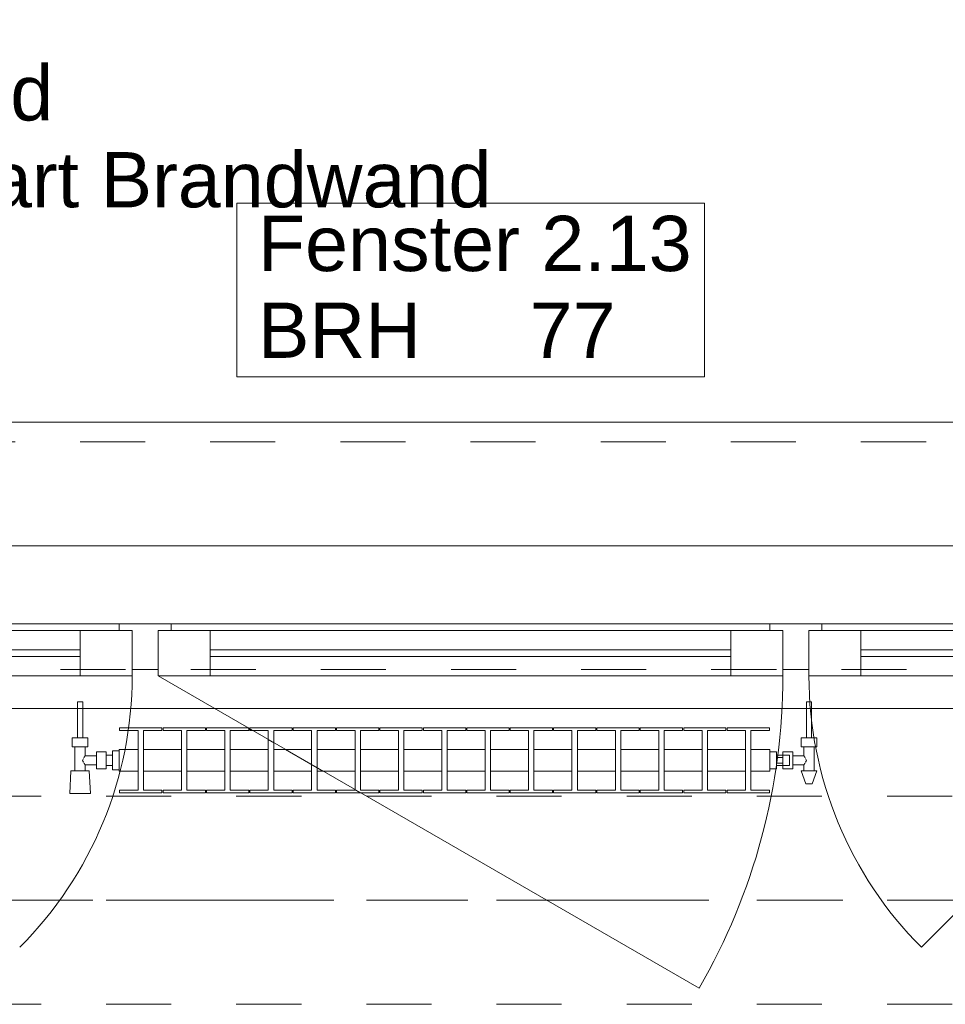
# Model space of a CAD drawing. Header units: metres. Extents: x -4 to 100, y -11 to 17.
# Tile 209 of 256: x 16.05 to 17.47, y 12.99 to 14.5. Entities that reach past the tile are written whole.
import ezdxf

# ---------------------------------------------------------------- set-up
doc = ezdxf.new("R2010")
doc.units = ezdxf.units.M
doc.header["$MEASUREMENT"] = 0
for name, pattern in [('Achse', [0.2, 0.1, -0.05, 0, -0.05]), ('Strichlinie doppelt', [0.546806, 0.264583, -0.105833, 0.070556, -0.105833]), ('Strichlinie eng', [0.115, 0.075, -0.04]), ('Untersicht', [0.1, 0.075, -0.025]), ('Wipeout_Contour', [1, 0, -1])]:
    doc.linetypes.add(name, pattern=pattern)
for name, color, linetype in [('152 - Bemaßung_ Beschriftung.Ausbau', 7, 'Continuous'), ('451 - Universal.Achsen Raster', 7, 'Continuous'), ('603 - Struktur.Bodenplatte_ Decke Roh', 7, 'Continuous'), ('604 - Struktur.Wand Aussen', 7, 'Continuous'), ('608 - Struktur.Träger', 7, 'Continuous'), ('650 - Abdeckung.Fußboden Aufbau', 7, 'Continuous'), ('801 - HKLSE.Heizung_ Klima_ Lüftung', 7, 'Continuous'), ('Neubau_653 - Abdeckung.TB Verkofferung', 7, 'Continuous')]:
    doc.layers.add(name, color=color, linetype=linetype)
doc.styles.add('ERSTELLTER_STIL_2', font='txt')
doc.dimstyles.new('ERSTELLTER_STIL__5', dxfattribs={"dimtxt": 0.1, "dimasz": 0.0532, "dimexe": 0.18, "dimexo": 0.0625, "dimgap": 0, "dimtad": 1, "dimtih": 1, "dimtoh": 1, "dimzin": 0, "dimdsep": 46, "dimtxsty": 'ERSTELLTER_STIL_2', "dimblk": 'ARROWHEAD_2', "dimblk1": 'ARROWHEAD_2', "dimblk2": 'ARROWHEAD_2', "dimcen": 0.09, "dimse1": 1, "dimse2": 1, "dimclrd": 7, "dimclre": 7, "dimclrt": 7, "dimazin": 0, "dimtfac": 1, "dimtdec": 4, "dimtmove": 0, "dimatfit": 3, "dimfxl": 1, "dimtolj": 1, "dimtzin": 0, "dimarcsym": 0})
doc.dimstyles.new('ERSTELLTER_STIL__8', dxfattribs={"dimtxt": 0.18, "dimasz": 0.03648, "dimexe": 0.18, "dimexo": 0.0625, "dimgap": 0, "dimtad": 0, "dimtih": 1, "dimtoh": 1, "dimdec": 4, "dimzin": 0, "dimdsep": 46, "dimcen": 0.09, "dimadec": 0, "dimazin": 0, "dimtfac": 1, "dimtdec": 4, "dimtmove": 0, "dimatfit": 3, "dimldrblk": 'ARROWHEAD_11', "dimfxl": 1, "dimtolj": 1, "dimtzin": 0, "dimarcsym": 0})

# ---------------------------------------------------------------- blocks, each defined once
blk = doc.blocks.new('ARROWHEAD_11')
at = {"color": 0, "linetype": 'Continuous', "lineweight": 0}
blk.add_line((0, 0), (-1, 0), dxfattribs=at)
at = {"color": 0, "linetype": 'Continuous', "lineweight": 0, "const_width": 0.25, "flags": 128}
blk.add_lwpolyline([(-0.125, 0, 1), (0.125, 0, 1)], format="xyb", close=True, dxfattribs=at)
blk = doc.blocks.new('*D291')
at = {"layer": '152 - Bemaßung_ Beschriftung.Ausbau', "color": 7, "linetype": 'Continuous', "lineweight": 5}
for p, q in [((15.54, 14.8025), (15.54, 14.9075)), ((15.5602, 14.89), (15.5198, 14.82)), ((17.9602, 14.89), (17.9198, 14.82)), ((14.273, 14.855), (15.54, 14.855)), ((15.54, 14.855), (17.94, 14.855))]:
    blk.add_line(p, q, dxfattribs=at)
at = {"layer": '152 - Bemaßung_ Beschriftung.Ausbau', "color": 7, "lineweight": 5, "char_height": 0.1, "attachment_point": 7, "style": 'ERSTELLTER_STIL_2'}
for s, insert in [('\\A1;{\\pql;\\fArial|b0|i0|c0|p38;2,40}', (16.607, 14.875)), ('\\A1;{\\pql;\\fArial|b0|i0|c0|p38;2,01}', (16.607, 14.735))]:
    blk.add_mtext(s, dxfattribs=dict(at, insert=insert))
blk = doc.blocks.new('ARROWHEAD_2')
at = {"color": 0, "linetype": 'Continuous', "lineweight": 0}
for p, q in [((-0.378, -0.655), (0.378, 0.655)), ((0, 0), (-1, 0))]:
    blk.add_line(p, q, dxfattribs=at)
blk = doc.blocks.new('*D292')
at = {"layer": '152 - Bemaßung_ Beschriftung.Ausbau', "color": 7, "linetype": 'Continuous', "lineweight": 5}
for p, q in [((17.94, 14.8025), (17.94, 14.9075)), ((17.9602, 14.89), (17.9198, 14.82)), ((19.1602, 14.89), (19.1198, 14.82)), ((15.54, 14.855), (17.94, 14.855)), ((17.94, 14.855), (19.14, 14.855))]:
    blk.add_line(p, q, dxfattribs=at)
at = {"layer": '152 - Bemaßung_ Beschriftung.Ausbau', "color": 7, "lineweight": 5, "insert": (18.407, 14.875), "char_height": 0.1, "attachment_point": 7, "style": 'ERSTELLTER_STIL_2'}
blk.add_mtext('\\A1;{\\pql;\\fArial|b0|i0|c0|p38;1,20}', dxfattribs=at)
blk = doc.blocks.new('*D326')
at = {"layer": '152 - Bemaßung_ Beschriftung.Ausbau', "color": 7, "linetype": 'Continuous', "lineweight": 5}
for p, q in [((15, 15.3025), (15, 15.4075)), ((15.0202, 15.39), (14.9798, 15.32)), ((18.4902, 15.39), (18.4498, 15.32)), ((14.84, 15.355), (15, 15.355)), ((15, 15.355), (18.47, 15.355))]:
    blk.add_line(p, q, dxfattribs=at)
at = {"layer": '152 - Bemaßung_ Beschriftung.Ausbau', "color": 7, "lineweight": 5, "char_height": 0.1, "attachment_point": 7, "style": 'ERSTELLTER_STIL_2'}
for s, insert in [('\\A1;{\\pql;\\fArial|b0|i0|c0|p38;3,47}', (16.5261, 15.375)), ('\\A1;{\\pql;\\fArial|b0|i0|c0|p38;13}', (18.298, 15.375))]:
    blk.add_mtext(s, dxfattribs=dict(at, insert=insert))
blk = doc.blocks.new('*D327')
at = {"layer": '152 - Bemaßung_ Beschriftung.Ausbau', "color": 7, "linetype": 'Continuous', "lineweight": 5}
for p, q in [((18.47, 15.3025), (18.47, 15.4075)), ((18.4902, 15.39), (18.4498, 15.32)), ((18.6202, 15.39), (18.5798, 15.32)), ((15, 15.355), (18.47, 15.355)), ((18.47, 15.355), (18.6, 15.355))]:
    blk.add_line(p, q, dxfattribs=at)
blk = doc.blocks.new('*D363')
at = {"layer": '152 - Bemaßung_ Beschriftung.Ausbau', "color": 7, "linetype": 'Continuous', "lineweight": 5}
for p, q in [((15.08, 15.8025), (15.08, 15.9075)), ((15.1002, 15.89), (15.0598, 15.82)), ((18.4002, 15.89), (18.3598, 15.82)), ((14.78, 15.855), (15.08, 15.855)), ((15.08, 15.855), (18.38, 15.855))]:
    blk.add_line(p, q, dxfattribs=at)
at = {"layer": '152 - Bemaßung_ Beschriftung.Ausbau', "color": 7, "lineweight": 5, "insert": (16.597, 15.875), "char_height": 0.1, "attachment_point": 7, "style": 'ERSTELLTER_STIL_2'}
blk.add_mtext('\\A1;{\\pql;\\fArial|b0|i0|c0|p38;3,30}', dxfattribs=at)
blk = doc.blocks.new('*D364')
at = {"layer": '152 - Bemaßung_ Beschriftung.Ausbau', "color": 7, "linetype": 'Continuous', "lineweight": 5}
for p, q in [((18.38, 15.8025), (18.38, 15.9075)), ((18.4002, 15.89), (18.3598, 15.82)), ((18.7002, 15.89), (18.6598, 15.82)), ((15.08, 15.855), (18.38, 15.855)), ((18.38, 15.855), (18.68, 15.855))]:
    blk.add_line(p, q, dxfattribs=at)
at = {"layer": '152 - Bemaßung_ Beschriftung.Ausbau', "color": 7, "lineweight": 5, "insert": (18.4541, 15.875), "char_height": 0.1, "attachment_point": 7, "style": 'ERSTELLTER_STIL_2'}
blk.add_mtext('\\A1;{\\pql;\\fArial|b0|i0|c0|p38;30}', dxfattribs=at)

msp = doc.modelspace()

# ---------------------------------------------------------------- linework, layer by layer
at = {"layer": '451 - Universal.Achsen Raster', "color": 160, "linetype": 'Strichlinie doppelt', "lineweight": 9, "true_color": 0x3232ff}
msp.add_line((64.935, 13.15), (-3.175, 13.15), dxfattribs=at)
at = {"layer": '603 - Struktur.Bodenplatte_ Decke Roh', "color": 7, "linetype": 'Continuous', "lineweight": 18, "flags": 128}
msp.add_lwpolyline([(47.48, 13.695), (14.78, 13.695), (14.78, 13.455), (14.78, 13), (14.84, 13), (14.84, 8.585), (13.03, 8.585), (13.03, 8.725), (11.41, 8.725), (11.41, 13), (11.48, 13), (11.48, 13.455), (11.48, 13.695), (-0.015, 13.695)], dxfattribs=at)
at = {"layer": '604 - Struktur.Wand Aussen', "color": 7, "linetype": 'Continuous', "lineweight": 9}
for p, q in [((17.84, 13.885), (15.64, 13.885)), ((17.85, 13.495), (17.4328, 13.0778))]:
    msp.add_line(p, q, dxfattribs=at)
at = {"layer": '604 - Struktur.Wand Aussen', "color": 7, "linetype": 'Strichlinie eng', "lineweight": 9}
msp.add_line((17.84, 13.855), (15.64, 13.855), dxfattribs=at)
at = {"layer": '604 - Struktur.Wand Aussen', "color": 7, "linetype": 'Continuous', "lineweight": 13}
for p, q in [((15.65, 13.575), (16.2, 13.575)), ((16.2, 13.565), (16.2, 13.575)), ((16.2, 13.575), (16.24, 13.575)), ((16.24, 13.575), (16.28, 13.575)), ((16.28, 13.575), (17.2, 13.575)), ((16.28, 13.575), (16.28, 13.565)), ((17.2, 13.565), (17.2, 13.575)), ((17.2, 13.575), (17.24, 13.575)), ((17.24, 13.575), (17.28, 13.575)), ((17.28, 13.575), (17.83, 13.575)), ((17.28, 13.575), (17.28, 13.565)), ((15.71, 13.565), (16.14, 13.565)), ((16.14, 13.495), (16.14, 13.565)), ((16.14, 13.565), (16.22, 13.565)), ((16.22, 13.565), (16.2, 13.565)), ((16.22, 13.505), (16.22, 13.565)), ((16.22, 13.565), (16.22, 13.495)), ((16.28, 13.565), (16.26, 13.565)), ((16.26, 13.565), (16.26, 13.505)), ((16.26, 13.495), (16.26, 13.565)), ((16.26, 13.565), (16.34, 13.565)), ((16.34, 13.565), (17.14, 13.565)), ((16.34, 13.565), (16.34, 13.495)), ((17.14, 13.495), (17.14, 13.565)), ((17.14, 13.565), (17.22, 13.565)), ((17.22, 13.565), (17.2, 13.565)), ((17.22, 13.505), (17.22, 13.565)), ((17.22, 13.565), (17.22, 13.495)), ((17.28, 13.565), (17.26, 13.565)), ((17.26, 13.565), (17.26, 13.505)), ((17.26, 13.495), (17.26, 13.565)), ((17.26, 13.565), (17.34, 13.565)), ((17.34, 13.565), (17.77, 13.565)), ((17.34, 13.565), (17.34, 13.495)), ((15.71, 13.535), (16.14, 13.535)), ((16.14, 13.525), (15.71, 13.525)), ((16.34, 13.535), (17.14, 13.535)), ((17.14, 13.525), (16.34, 13.525)), ((17.34, 13.535), (17.77, 13.535)), ((17.77, 13.525), (17.34, 13.525)), ((16.14, 13.495), (15.71, 13.495)), ((16.22, 13.495), (16.14, 13.495)), ((16.24, 13.505), (16.22, 13.505)), ((16.26, 13.505), (16.24, 13.505)), ((16.34, 13.495), (16.26, 13.495)), ((17.14, 13.495), (16.34, 13.495)), ((17.22, 13.495), (17.14, 13.495)), ((17.24, 13.505), (17.22, 13.505)), ((17.26, 13.505), (17.24, 13.505)), ((17.34, 13.495), (17.26, 13.495)), ((17.77, 13.495), (17.34, 13.495))]:
    msp.add_line(p, q, dxfattribs=at)
at = {"layer": '604 - Struktur.Wand Aussen', "color": 7, "linetype": 'Continuous', "lineweight": 9, "flags": 128}
msp.add_lwpolyline([(16.3806, 13.955), (17.0994, 13.955), (17.0994, 14.0886), (17.0994, 14.2221), (16.3806, 14.2221), (16.3806, 14.0886)], close=True, dxfattribs=at)
at = {"layer": '608 - Struktur.Träger', "color": 7, "linetype": 'Achse', "lineweight": 9}
msp.add_line((14.78, 13.15), (47.48, 13.15), dxfattribs=at)
at = {"layer": '608 - Struktur.Träger', "color": 7, "linetype": 'Untersicht', "lineweight": 13}
msp.add_line((14.78, 12.99), (47.48, 12.99), dxfattribs=at)
at = {"layer": '650 - Abdeckung.Fußboden Aufbau', "color": 7, "linetype": 'Continuous', "lineweight": 13, "flags": 128}
msp.add_lwpolyline([(18.37, 8.22), (18.37, 8.51), (18.47, 8.51), (18.47, 12.99), (18.37, 12.99), (18.37, 13.445), (15.09, 13.445), (15.09, 12.99), (15, 12.99)], dxfattribs=at)
at = {"layer": 'Neubau_653 - Abdeckung.TB Verkofferung', "color": 1, "linetype": 'Untersicht', "lineweight": 9}
msp.add_line((15.11, 13.505), (47.13, 13.505), dxfattribs=at)

# ---------------------------------------------------------------- texts
at = {"layer": '152 - Bemaßung_ Beschriftung.Ausbau', "color": 7, "linetype": 'Continuous', "lineweight": 9, "insert": (15.7886, 14.4341), "char_height": 0.085, "attachment_point": 1, "line_spacing_factor": 0.942728, "style": 'ERSTELLTER_STIL_2'}
msp.add_mtext('\\A1;{\\pql;\\fArial|b0|i0|c0|p38;Wand\\P\\pql;\\fArial|b0|i0|c0|p38;Bauart Brandwand}', dxfattribs=at)
at = {"layer": '604 - Struktur.Wand Aussen', "color": 7, "lineweight": 9, "char_height": 0.085, "style": 'ERSTELLTER_STIL_2'}
for s, insert, attachment_point in [('\\A1;{\\pql;\\pt0;\\fArial|b0|i0|c0|p38;Fenster 2.13}', (16.4132, 14.1163), 7), ('\\A1;{\\pql;\\pt0;\\fArial|b0|i0|c0|p38;}', (16.9599, 14.0886), 1), ('\\A1;{\\pql;\\pt0;\\fArial|b0|i0|c0|p38;BRH}', (16.4132, 14.0691), 1), ('\\A1;{\\pql;\\pt0,0.05;\\fArial|b0|i0|c0|p38;77\\fArial|b0|i0|c0|p38;\\A1{\\H.66x;\\S^  ;}\\fArial|b0|i0|c0|p38;\\fArial|b0|i0|c0|p38;\\A1{\\H.66x;\\S^  ;}}', (16.8309, 14.0691), 1)]:
    msp.add_mtext(s, dxfattribs=dict(at, insert=insert, attachment_point=attachment_point))

# ---------------------------------------------------------------- dimensions: what is measured, and where the dimension line sits
at = {"layer": '152 - Bemaßung_ Beschriftung.Ausbau', "color": 7, "linetype": 'Continuous', "lineweight": 5}
for base, p1, p2, picture, middle in [((17.94, 14.855), (15.54, 13.575), (17.94, 13.575), '*D291', (16.7369, 14.925)), ((19.14, 14.855), (17.94, 13.575), (19.14, 13.575), '*D292', (18.5369, 14.925))]:
    dim = msp.add_linear_dim(base=base, p1=p1, p2=p2, angle=0, dimstyle='ERSTELLTER_STIL__5', dxfattribs=at)
    dim.commit()
    dim.dimension.update_dxf_attribs({"geometry": picture, "text_midpoint": middle, "dimtype": 160})

# ---------------------------------------------------------------- next in the draw order: wipeouts: each hides what was drawn before it
at = {"color": 254, "linetype": 'Wipeout_Contour', "lineweight": 0, "ltscale": 5219.756788}
msp.add_wipeout([(16.2, 13.3817), (16.2, 13.3483), (16.2292, 13.3483), (16.2292, 13.3192), (16.2008, 13.3192), (16.2008, 13.315), (16.2658, 13.315), (16.2658, 13.3192), (16.2375, 13.3192), (16.2375, 13.3483), (16.2958, 13.3483), (16.2958, 13.3192), (16.2675, 13.3192), (16.2675, 13.315), (16.3325, 13.315), (16.3325, 13.3192), (16.3042, 13.3192), (16.3042, 13.3483), (16.3625, 13.3483), (16.3625, 13.3192), (16.3342, 13.3192), (16.3342, 13.315), (16.3992, 13.315), (16.3992, 13.3192), (16.3708, 13.3192), (16.3708, 13.3483), (16.4292, 13.3483), (16.4292, 13.3192), (16.4008, 13.3192), (16.4008, 13.315), (16.4658, 13.315), (16.4658, 13.3192), (16.4375, 13.3192), (16.4375, 13.3483), (16.4958, 13.3483), (16.4958, 13.3192), (16.4675, 13.3192), (16.4675, 13.315), (16.5325, 13.315), (16.5325, 13.3192), (16.5042, 13.3192), (16.5042, 13.3483), (16.5625, 13.3483), (16.5625, 13.3192), (16.5342, 13.3192), (16.5342, 13.315), (16.5992, 13.315), (16.5992, 13.3192), (16.5708, 13.3192), (16.5708, 13.3483), (16.6292, 13.3483), (16.6292, 13.3192), (16.6008, 13.3192), (16.6008, 13.315), (16.6658, 13.315), (16.6658, 13.3192), (16.6375, 13.3192), (16.6375, 13.3483), (16.6958, 13.3483), (16.6958, 13.3192), (16.6675, 13.3192), (16.6675, 13.315), (16.7325, 13.315), (16.7325, 13.3192), (16.7042, 13.3192), (16.7042, 13.3483), (16.7625, 13.3483), (16.7625, 13.3192), (16.7342, 13.3192), (16.7342, 13.315), (16.7992, 13.315), (16.7992, 13.3192), (16.7708, 13.3192), (16.7708, 13.3483), (16.8292, 13.3483), (16.8292, 13.3192), (16.8008, 13.3192), (16.8008, 13.315), (16.8658, 13.315), (16.8658, 13.3192), (16.8375, 13.3192), (16.8375, 13.3483), (16.8958, 13.3483), (16.8958, 13.3192), (16.8675, 13.3192), (16.8675, 13.315), (16.9325, 13.315), (16.9325, 13.3192), (16.9042, 13.3192), (16.9042, 13.3483), (16.9625, 13.3483), (16.9625, 13.3192), (16.9342, 13.3192), (16.9342, 13.315), (16.9992, 13.315), (16.9992, 13.3192), (16.9708, 13.3192), (16.9708, 13.3483), (17.0292, 13.3483), (17.0292, 13.3192), (17.0008, 13.3192), (17.0008, 13.315), (17.0658, 13.315), (17.0658, 13.3192), (17.0375, 13.3192), (17.0375, 13.3483), (17.0958, 13.3483), (17.0958, 13.3192), (17.0675, 13.3192), (17.0675, 13.315), (17.1325, 13.315), (17.1325, 13.3192), (17.1042, 13.3192), (17.1042, 13.3483), (17.1625, 13.3483), (17.1625, 13.3192), (17.1342, 13.3192), (17.1342, 13.315), (17.1992, 13.315), (17.1992, 13.3192), (17.1708, 13.3192), (17.1708, 13.3483), (17.2, 13.3483), (17.2, 13.3817), (17.1708, 13.3817), (17.1708, 13.4108), (17.1992, 13.4108), (17.1992, 13.415), (17.1342, 13.415), (17.1342, 13.4108), (17.1625, 13.4108), (17.1625, 13.3817), (17.1042, 13.3817), (17.1042, 13.4108), (17.1325, 13.4108), (17.1325, 13.415), (17.0675, 13.415), (17.0675, 13.4108), (17.0958, 13.4108), (17.0958, 13.3817), (17.0375, 13.3817), (17.0375, 13.4108), (17.0658, 13.4108), (17.0658, 13.415), (17.0008, 13.415), (17.0008, 13.4108), (17.0292, 13.4108), (17.0292, 13.3817), (16.9708, 13.3817), (16.9708, 13.4108), (16.9992, 13.4108), (16.9992, 13.415), (16.9342, 13.415), (16.9342, 13.4108), (16.9625, 13.4108), (16.9625, 13.3817), (16.9042, 13.3817), (16.9042, 13.4108), (16.9325, 13.4108), (16.9325, 13.415), (16.8675, 13.415), (16.8675, 13.4108), (16.8958, 13.4108), (16.8958, 13.3817), (16.8375, 13.3817), (16.8375, 13.4108), (16.8658, 13.4108), (16.8658, 13.415), (16.8008, 13.415), (16.8008, 13.4108), (16.8292, 13.4108), (16.8292, 13.3817), (16.7708, 13.3817), (16.7708, 13.4108), (16.7992, 13.4108), (16.7992, 13.415), (16.7342, 13.415), (16.7342, 13.4108), (16.7625, 13.4108), (16.7625, 13.3817), (16.7042, 13.3817), (16.7042, 13.4108), (16.7325, 13.4108), (16.7325, 13.415), (16.6675, 13.415), (16.6675, 13.4108), (16.6958, 13.4108), (16.6958, 13.3817), (16.6375, 13.3817), (16.6375, 13.4108), (16.6658, 13.4108), (16.6658, 13.415), (16.6008, 13.415), (16.6008, 13.4108), (16.6292, 13.4108), (16.6292, 13.3817), (16.5708, 13.3817), (16.5708, 13.4108), (16.5992, 13.4108), (16.5992, 13.415), (16.5342, 13.415), (16.5342, 13.4108), (16.5625, 13.4108), (16.5625, 13.3817), (16.5042, 13.3817), (16.5042, 13.4108), (16.5325, 13.4108), (16.5325, 13.415), (16.4675, 13.415), (16.4675, 13.4108), (16.4958, 13.4108), (16.4958, 13.3817), (16.4375, 13.3817), (16.4375, 13.4108), (16.4658, 13.4108), (16.4658, 13.415), (16.4008, 13.415), (16.4008, 13.4108), (16.4292, 13.4108), (16.4292, 13.3817), (16.3708, 13.3817), (16.3708, 13.4108), (16.3992, 13.4108), (16.3992, 13.415), (16.3342, 13.415), (16.3342, 13.4108), (16.3625, 13.4108), (16.3625, 13.3817), (16.3042, 13.3817), (16.3042, 13.4108), (16.3325, 13.4108), (16.3325, 13.415), (16.2675, 13.415), (16.2675, 13.4108), (16.2958, 13.4108), (16.2958, 13.3817), (16.2375, 13.3817), (16.2375, 13.4108), (16.2658, 13.4108), (16.2658, 13.415), (16.2008, 13.415), (16.2008, 13.4108), (16.2292, 13.4108), (16.2292, 13.3817)], dxfattribs=at).dxf.layer = '801 - HKLSE.Heizung_ Klima_ Lüftung'

# ---------------------------------------------------------------- next in the draw order: linework, layer by layer
at = {"layer": '604 - Struktur.Wand Aussen', "color": 7, "linetype": 'Continuous', "lineweight": 9}
msp.add_line((16.26, 13.495), (17.0914, 13.015), dxfattribs=at)
at = {"layer": '801 - HKLSE.Heizung_ Klima_ Lüftung', "color": 7, "linetype": 'Continuous', "lineweight": 5}
for p, q in [((16.2658, 13.4108), (16.2658, 13.415)), ((16.2675, 13.415), (16.2675, 13.4108)), ((16.3325, 13.415), (16.2675, 13.415)), ((16.2675, 13.415), (16.2675, 13.4108)), ((16.3325, 13.4108), (16.3325, 13.415)), ((16.3325, 13.4108), (16.3325, 13.415)), ((16.3992, 13.415), (16.3342, 13.415)), ((16.3342, 13.415), (16.3342, 13.4108)), ((16.3992, 13.4108), (16.3992, 13.415)), ((16.3992, 13.4108), (16.3992, 13.415)), ((16.4658, 13.415), (16.4008, 13.415)), ((16.4008, 13.415), (16.4008, 13.4108)), ((16.4658, 13.4108), (16.4658, 13.415)), ((16.4675, 13.415), (16.4675, 13.4108)), ((16.5325, 13.415), (16.4675, 13.415)), ((16.4675, 13.415), (16.4675, 13.4108)), ((16.5325, 13.4108), (16.5325, 13.415)), ((16.5325, 13.4108), (16.5325, 13.415)), ((16.5992, 13.415), (16.5342, 13.415)), ((16.5342, 13.415), (16.5342, 13.4108)), ((16.5992, 13.4108), (16.5992, 13.415)), ((16.6008, 13.415), (16.6008, 13.4108)), ((16.6658, 13.415), (16.6008, 13.415)), ((16.6008, 13.415), (16.6008, 13.4108)), ((16.6658, 13.4108), (16.6658, 13.415)), ((16.7325, 13.415), (16.6675, 13.415)), ((16.6675, 13.415), (16.6675, 13.4108)), ((16.7325, 13.4108), (16.7325, 13.415)), ((16.7325, 13.4108), (16.7325, 13.415)), ((16.7992, 13.415), (16.7342, 13.415)), ((16.7342, 13.415), (16.7342, 13.4108)), ((16.7992, 13.4108), (16.7992, 13.415)), ((16.7992, 13.4108), (16.7992, 13.415)), ((16.8008, 13.415), (16.8008, 13.4108)), ((16.8658, 13.415), (16.8008, 13.415)), ((16.8008, 13.415), (16.8008, 13.4108)), ((16.8658, 13.4108), (16.8658, 13.415)), ((16.9325, 13.415), (16.8675, 13.415)), ((16.8675, 13.415), (16.8675, 13.4108)), ((16.9325, 13.4108), (16.9325, 13.415)), ((16.9992, 13.415), (16.9342, 13.415)), ((16.9342, 13.415), (16.9342, 13.4108)), ((16.9992, 13.4108), (16.9992, 13.415)), ((16.9992, 13.4108), (16.9992, 13.415)), ((17.0008, 13.415), (17.0008, 13.4108)), ((17.0658, 13.415), (17.0008, 13.415)), ((17.0008, 13.415), (17.0008, 13.4108)), ((17.0658, 13.4108), (17.0658, 13.415)), ((17.0675, 13.415), (17.0675, 13.4108)), ((17.1325, 13.415), (17.0675, 13.415)), ((17.0675, 13.415), (17.0675, 13.4108)), ((17.1325, 13.4108), (17.1325, 13.415)), ((17.1325, 13.4108), (17.1325, 13.415)), ((17.1342, 13.415), (17.1342, 13.4108)), ((17.1342, 13.415), (17.1342, 13.4108)), ((16.2292, 13.4108), (16.2292, 13.3192)), ((16.2375, 13.3192), (16.2375, 13.4108)), ((16.2375, 13.4108), (16.2658, 13.4108)), ((16.2675, 13.4108), (16.2958, 13.4108)), ((16.2958, 13.4108), (16.2958, 13.3192)), ((16.3042, 13.3192), (16.3042, 13.4108)), ((16.3042, 13.4108), (16.3325, 13.4108)), ((16.3342, 13.4108), (16.3625, 13.4108)), ((16.3625, 13.4108), (16.3625, 13.3192)), ((16.3708, 13.3192), (16.3708, 13.4108)), ((16.3708, 13.4108), (16.3992, 13.4108)), ((16.4008, 13.4108), (16.4292, 13.4108)), ((16.4292, 13.4108), (16.4292, 13.3192)), ((16.4375, 13.3192), (16.4375, 13.4108)), ((16.4375, 13.4108), (16.4658, 13.4108)), ((16.4675, 13.4108), (16.4958, 13.4108)), ((16.4958, 13.4108), (16.4958, 13.3192)), ((16.5042, 13.3192), (16.5042, 13.4108)), ((16.5042, 13.4108), (16.5325, 13.4108)), ((16.5342, 13.4108), (16.5625, 13.4108)), ((16.5625, 13.4108), (16.5625, 13.3192)), ((16.5708, 13.3192), (16.5708, 13.4108)), ((16.5708, 13.4108), (16.5992, 13.4108)), ((16.6008, 13.4108), (16.6292, 13.4108)), ((16.6292, 13.4108), (16.6292, 13.3192)), ((16.6375, 13.3192), (16.6375, 13.4108)), ((16.6375, 13.4108), (16.6658, 13.4108)), ((16.6675, 13.4108), (16.6958, 13.4108)), ((16.6958, 13.4108), (16.6958, 13.3192)), ((16.7042, 13.3192), (16.7042, 13.4108)), ((16.7042, 13.4108), (16.7325, 13.4108)), ((16.7342, 13.4108), (16.7625, 13.4108)), ((16.7625, 13.4108), (16.7625, 13.3192)), ((16.7708, 13.3192), (16.7708, 13.4108)), ((16.7708, 13.4108), (16.7992, 13.4108)), ((16.8008, 13.4108), (16.8292, 13.4108)), ((16.8292, 13.4108), (16.8292, 13.3192)), ((16.8375, 13.3192), (16.8375, 13.4108)), ((16.8375, 13.4108), (16.8658, 13.4108)), ((16.8675, 13.4108), (16.8958, 13.4108)), ((16.8958, 13.4108), (16.8958, 13.3192)), ((16.9042, 13.3192), (16.9042, 13.4108)), ((16.9042, 13.4108), (16.9325, 13.4108)), ((16.9342, 13.4108), (16.9625, 13.4108)), ((16.9625, 13.4108), (16.9625, 13.3192)), ((16.9708, 13.3192), (16.9708, 13.4108)), ((16.9708, 13.4108), (16.9992, 13.4108)), ((17.0008, 13.4108), (17.0292, 13.4108)), ((17.0292, 13.4108), (17.0292, 13.3192)), ((17.0375, 13.3192), (17.0375, 13.4108)), ((17.0375, 13.4108), (17.0658, 13.4108)), ((17.0675, 13.4108), (17.0958, 13.4108)), ((17.0958, 13.4108), (17.0958, 13.3192)), ((17.1042, 13.3192), (17.1042, 13.4108)), ((17.1042, 13.4108), (17.1325, 13.4108)), ((17.1342, 13.4108), (17.1625, 13.4108)), ((17.1625, 13.4108), (17.1625, 13.3192)), ((17.1708, 13.3192), (17.1708, 13.4108)), ((16.2375, 13.3817), (16.2958, 13.3817)), ((16.3042, 13.3817), (16.3625, 13.3817)), ((16.3708, 13.3817), (16.4292, 13.3817)), ((16.4375, 13.3817), (16.4958, 13.3817)), ((16.5042, 13.3817), (16.5625, 13.3817)), ((16.5708, 13.3817), (16.6292, 13.3817)), ((16.6375, 13.3817), (16.6958, 13.3817)), ((16.7042, 13.3817), (16.7625, 13.3817)), ((16.7708, 13.3817), (16.8292, 13.3817)), ((16.8375, 13.3817), (16.8958, 13.3817)), ((16.9042, 13.3817), (16.9625, 13.3817)), ((16.9708, 13.3817), (17.0292, 13.3817)), ((17.0375, 13.3817), (17.0958, 13.3817)), ((17.1042, 13.3817), (17.1625, 13.3817)), ((16.2375, 13.3483), (16.2958, 13.3483)), ((16.3042, 13.3483), (16.3625, 13.3483)), ((16.3708, 13.3483), (16.4292, 13.3483)), ((16.4375, 13.3483), (16.4958, 13.3483)), ((16.5042, 13.3483), (16.5625, 13.3483)), ((16.5708, 13.3483), (16.6292, 13.3483)), ((16.6375, 13.3483), (16.6958, 13.3483)), ((16.7042, 13.3483), (16.7625, 13.3483)), ((16.7708, 13.3483), (16.8292, 13.3483)), ((16.8375, 13.3483), (16.8958, 13.3483)), ((16.9042, 13.3483), (16.9625, 13.3483)), ((16.9708, 13.3483), (17.0292, 13.3483)), ((17.0375, 13.3483), (17.0958, 13.3483)), ((17.1042, 13.3483), (17.1625, 13.3483)), ((16.2658, 13.3192), (16.2375, 13.3192)), ((16.2658, 13.315), (16.2658, 13.3192)), ((16.2675, 13.3192), (16.2675, 13.315)), ((16.2958, 13.3192), (16.2675, 13.3192)), ((16.2675, 13.3192), (16.2675, 13.315)), ((16.2675, 13.315), (16.3325, 13.315)), ((16.2675, 13.315), (16.3325, 13.315)), ((16.3325, 13.3192), (16.3042, 13.3192)), ((16.3325, 13.315), (16.3325, 13.3192)), ((16.3325, 13.315), (16.3325, 13.3192)), ((16.3625, 13.3192), (16.3342, 13.3192)), ((16.3342, 13.3192), (16.3342, 13.315)), ((16.3342, 13.315), (16.3992, 13.315)), ((16.3342, 13.315), (16.3992, 13.315)), ((16.3992, 13.3192), (16.3708, 13.3192)), ((16.3992, 13.315), (16.3992, 13.3192)), ((16.3992, 13.315), (16.3992, 13.3192)), ((16.4292, 13.3192), (16.4008, 13.3192)), ((16.4008, 13.3192), (16.4008, 13.315)), ((16.4008, 13.315), (16.4658, 13.315)), ((16.4008, 13.315), (16.4658, 13.315)), ((16.4658, 13.3192), (16.4375, 13.3192)), ((16.4658, 13.315), (16.4658, 13.3192)), ((16.4675, 13.3192), (16.4675, 13.315)), ((16.4958, 13.3192), (16.4675, 13.3192)), ((16.4675, 13.3192), (16.4675, 13.315)), ((16.4675, 13.315), (16.5325, 13.315)), ((16.4675, 13.315), (16.5325, 13.315)), ((16.5325, 13.3192), (16.5042, 13.3192)), ((16.5325, 13.315), (16.5325, 13.3192)), ((16.5325, 13.315), (16.5325, 13.3192)), ((16.5625, 13.3192), (16.5342, 13.3192)), ((16.5342, 13.3192), (16.5342, 13.315)), ((16.5342, 13.315), (16.5992, 13.315)), ((16.5342, 13.315), (16.5992, 13.315)), ((16.5992, 13.3192), (16.5708, 13.3192)), ((16.5992, 13.315), (16.5992, 13.3192)), ((16.6008, 13.3192), (16.6008, 13.315)), ((16.6292, 13.3192), (16.6008, 13.3192)), ((16.6008, 13.3192), (16.6008, 13.315)), ((16.6008, 13.315), (16.6658, 13.315)), ((16.6008, 13.315), (16.6658, 13.315)), ((16.6658, 13.3192), (16.6375, 13.3192)), ((16.6658, 13.315), (16.6658, 13.3192)), ((16.6958, 13.3192), (16.6675, 13.3192)), ((16.6675, 13.3192), (16.6675, 13.315)), ((16.6675, 13.315), (16.7325, 13.315)), ((16.6675, 13.315), (16.7325, 13.315)), ((16.7325, 13.3192), (16.7042, 13.3192)), ((16.7325, 13.315), (16.7325, 13.3192)), ((16.7325, 13.315), (16.7325, 13.3192)), ((16.7625, 13.3192), (16.7342, 13.3192)), ((16.7342, 13.3192), (16.7342, 13.315)), ((16.7342, 13.315), (16.7992, 13.315)), ((16.7342, 13.315), (16.7992, 13.315)), ((16.7992, 13.3192), (16.7708, 13.3192)), ((16.7992, 13.315), (16.7992, 13.3192)), ((16.7992, 13.315), (16.7992, 13.3192)), ((16.8008, 13.3192), (16.8008, 13.315)), ((16.8292, 13.3192), (16.8008, 13.3192)), ((16.8008, 13.3192), (16.8008, 13.315)), ((16.8008, 13.315), (16.8658, 13.315)), ((16.8008, 13.315), (16.8658, 13.315)), ((16.8658, 13.3192), (16.8375, 13.3192)), ((16.8658, 13.315), (16.8658, 13.3192)), ((16.8958, 13.3192), (16.8675, 13.3192)), ((16.8675, 13.3192), (16.8675, 13.315)), ((16.8675, 13.315), (16.9325, 13.315)), ((16.8675, 13.315), (16.9325, 13.315)), ((16.9325, 13.3192), (16.9042, 13.3192)), ((16.9325, 13.315), (16.9325, 13.3192)), ((16.9625, 13.3192), (16.9342, 13.3192)), ((16.9342, 13.3192), (16.9342, 13.315)), ((16.9342, 13.315), (16.9992, 13.315)), ((16.9342, 13.315), (16.9992, 13.315)), ((16.9992, 13.3192), (16.9708, 13.3192)), ((16.9992, 13.315), (16.9992, 13.3192)), ((16.9992, 13.315), (16.9992, 13.3192)), ((17.0008, 13.3192), (17.0008, 13.315)), ((17.0292, 13.3192), (17.0008, 13.3192)), ((17.0008, 13.3192), (17.0008, 13.315)), ((17.0008, 13.315), (17.0658, 13.315)), ((17.0008, 13.315), (17.0658, 13.315)), ((17.0658, 13.3192), (17.0375, 13.3192)), ((17.0658, 13.315), (17.0658, 13.3192)), ((17.0675, 13.3192), (17.0675, 13.315)), ((17.0958, 13.3192), (17.0675, 13.3192)), ((17.0675, 13.3192), (17.0675, 13.315)), ((17.0675, 13.315), (17.1325, 13.315)), ((17.0675, 13.315), (17.1325, 13.315)), ((17.1325, 13.3192), (17.1042, 13.3192)), ((17.1325, 13.315), (17.1325, 13.3192)), ((17.1325, 13.315), (17.1325, 13.3192)), ((17.1342, 13.3192), (17.1342, 13.315)), ((17.1625, 13.3192), (17.1342, 13.3192)), ((17.1342, 13.3192), (17.1342, 13.315)), ((17.1342, 13.315), (17.1992, 13.315)), ((17.1342, 13.315), (17.1992, 13.315)), ((17.1992, 13.3192), (17.1708, 13.3192)), ((17.1992, 13.315), (17.1992, 13.3192))]:
    msp.add_line(p, q, dxfattribs=at)

# ---------------------------------------------------------------- next in the draw order: wipeouts: each hides what was drawn before it
at = {"color": 254, "linetype": 'Wipeout_Contour', "lineweight": 0, "ltscale": 670.573665}
msp.add_wipeout([(16.2, 13.3503), (16.2, 13.3797), (16.19, 13.3797), (16.19, 13.373), (16.18, 13.373), (16.18, 13.378), (16.165, 13.378), (16.165, 13.372), (16.148, 13.372), (16.148, 13.386), (16.152, 13.386), (16.152, 13.4), (16.144, 13.4), (16.144, 13.455), (16.136, 13.455), (16.136, 13.4), (16.128, 13.4), (16.128, 13.386), (16.132, 13.386), (16.132, 13.349), (16.126, 13.349), (16.124, 13.314), (16.156, 13.314), (16.154, 13.349), (16.148, 13.349), (16.148, 13.358), (16.165, 13.358), (16.165, 13.352), (16.18, 13.352), (16.18, 13.357), (16.19, 13.357), (16.19, 13.3503)], dxfattribs=at).dxf.layer = '801 - HKLSE.Heizung_ Klima_ Lüftung'
at = {"color": 254, "linetype": 'Wipeout_Contour', "lineweight": 0, "ltscale": 693.520243}
msp.add_wipeout([(17.2, 13.352), (17.21, 13.352), (17.21, 13.357), (17.22, 13.357), (17.22, 13.352), (17.235, 13.352), (17.235, 13.358), (17.252, 13.358), (17.252, 13.349), (17.248, 13.349), (17.255, 13.329), (17.265, 13.329), (17.272, 13.349), (17.268, 13.349), (17.268, 13.386), (17.272, 13.386), (17.272, 13.4), (17.264, 13.4), (17.264, 13.455), (17.256, 13.455), (17.256, 13.4), (17.248, 13.4), (17.248, 13.386), (17.252, 13.386), (17.252, 13.372), (17.235, 13.372), (17.235, 13.378), (17.22, 13.378), (17.22, 13.373), (17.21, 13.373), (17.21, 13.378), (17.2, 13.378)], dxfattribs=at).dxf.layer = '801 - HKLSE.Heizung_ Klima_ Lüftung'

# ---------------------------------------------------------------- next in the draw order: linework, layer by layer
at = {"layer": '604 - Struktur.Wand Aussen', "color": 7, "linetype": 'Continuous', "lineweight": 9}
msp.add_line((17.93, 13.445), (15.55, 13.445), dxfattribs=at)
at = {"layer": '604 - Struktur.Wand Aussen', "color": 7, "linetype": 'Strichlinie eng', "lineweight": 9}
msp.add_line((17.93, 13.445), (15.55, 13.445), dxfattribs=at)
at = {"layer": '604 - Struktur.Wand Aussen', "color": 7, "linetype": 'Continuous', "lineweight": 9}
for centre, radius, start, end in [((15.63, 13.495), 0.59, 315, 0), ((16.26, 13.495), 0.96, 330, 0), ((17.85, 13.495), 0.59, 180, 225)]:
    msp.add_arc(centre, radius, start, end, dxfattribs=at)
at = {"layer": '608 - Struktur.Träger', "color": 7, "linetype": 'Untersicht', "lineweight": 13}
msp.add_line((14.78, 13.31), (47.48, 13.31), dxfattribs=at)
at = {"layer": '801 - HKLSE.Heizung_ Klima_ Lüftung', "color": 7, "linetype": 'Continuous', "lineweight": 5}
for p, q in [((16.1372, 13.455), (16.136, 13.455)), ((16.136, 13.455), (16.136, 13.4)), ((16.14, 13.455), (16.1372, 13.455)), ((16.1428, 13.455), (16.14, 13.455)), ((16.144, 13.455), (16.1428, 13.455)), ((16.144, 13.455), (16.144, 13.4)), ((17.256, 13.455), (17.2572, 13.455)), ((17.256, 13.455), (17.256, 13.4)), ((17.2572, 13.455), (17.26, 13.455)), ((17.26, 13.455), (17.2628, 13.455)), ((17.2628, 13.455), (17.264, 13.455)), ((17.264, 13.455), (17.264, 13.4)), ((16.2008, 13.415), (16.2008, 13.4108)), ((16.2658, 13.415), (16.2008, 13.415)), ((16.2008, 13.415), (16.2008, 13.4108)), ((17.1992, 13.415), (17.1342, 13.415)), ((17.1992, 13.4108), (17.1992, 13.415)), ((16.134, 13.4), (16.128, 13.4)), ((16.128, 13.4), (16.128, 13.386)), ((16.146, 13.4), (16.134, 13.4)), ((16.1372, 13.4), (16.136, 13.4)), ((16.14, 13.4), (16.1372, 13.4)), ((16.1428, 13.4), (16.14, 13.4)), ((16.144, 13.4), (16.1428, 13.4)), ((16.152, 13.4), (16.146, 13.4)), ((16.152, 13.4), (16.152, 13.386)), ((16.2008, 13.4108), (16.2292, 13.4108)), ((17.1708, 13.4108), (17.1992, 13.4108)), ((17.248, 13.4), (17.254, 13.4)), ((17.248, 13.4), (17.248, 13.386)), ((17.254, 13.4), (17.266, 13.4)), ((17.256, 13.4), (17.2572, 13.4)), ((17.2572, 13.4), (17.26, 13.4)), ((17.26, 13.4), (17.2628, 13.4)), ((17.2628, 13.4), (17.264, 13.4)), ((17.266, 13.4), (17.272, 13.4)), ((17.272, 13.4), (17.272, 13.386)), ((16.134, 13.386), (16.128, 13.386)), ((16.132, 13.386), (16.132, 13.349)), ((16.146, 13.386), (16.134, 13.386)), ((16.152, 13.386), (16.146, 13.386)), ((16.148, 13.386), (16.148, 13.372)), ((17.248, 13.386), (17.254, 13.386)), ((17.252, 13.386), (17.252, 13.372)), ((17.254, 13.386), (17.266, 13.386)), ((17.266, 13.386), (17.272, 13.386)), ((17.268, 13.386), (17.268, 13.349)), ((16.1463, 13.3699), (16.1458, 13.3689)), ((16.148, 13.372), (16.1463, 13.3699)), ((16.148, 13.372), (16.165, 13.372)), ((16.165, 13.378), (16.165, 13.3715)), ((16.165, 13.378), (16.18, 13.378)), ((16.165, 13.3715), (16.165, 13.3585)), ((16.18, 13.378), (16.18, 13.3715)), ((16.18, 13.373), (16.19, 13.373)), ((16.18, 13.3715), (16.18, 13.3585)), ((16.19, 13.3797), (16.19, 13.365)), ((16.19, 13.3797), (16.2, 13.3797)), ((16.19, 13.3797), (16.19, 13.365)), ((16.19, 13.3797), (16.2, 13.3797)), ((16.19, 13.373), (16.19, 13.3707)), ((16.19, 13.3707), (16.19, 13.365)), ((16.2, 13.3817), (16.2, 13.3768)), ((16.2, 13.3817), (16.2292, 13.3817)), ((16.2, 13.3768), (16.2, 13.365)), ((17.1708, 13.3817), (17.2, 13.3817)), ((17.2, 13.3817), (17.2, 13.3768)), ((17.2, 13.378), (17.21, 13.378)), ((17.2, 13.3768), (17.2, 13.365)), ((17.21, 13.378), (17.21, 13.365)), ((17.22, 13.373), (17.21, 13.373)), ((17.22, 13.373), (17.22, 13.378)), ((17.22, 13.378), (17.22, 13.3715)), ((17.235, 13.378), (17.22, 13.378)), ((17.22, 13.373), (17.22, 13.3707)), ((17.22, 13.373), (17.23, 13.373)), ((17.22, 13.373), (17.22, 13.3707)), ((17.22, 13.3715), (17.22, 13.3693)), ((17.22, 13.3707), (17.22, 13.365)), ((17.22, 13.3707), (17.22, 13.3693)), ((17.23, 13.373), (17.23, 13.3707)), ((17.23, 13.3707), (17.23, 13.365)), ((17.235, 13.378), (17.235, 13.3715)), ((17.252, 13.372), (17.235, 13.372)), ((17.235, 13.3715), (17.235, 13.3585)), ((17.252, 13.372), (17.2537, 13.3699)), ((17.2537, 13.3699), (17.2542, 13.3689)), ((16.1453, 13.3679), (16.1439, 13.365)), ((16.1439, 13.365), (16.1453, 13.3621)), ((16.1458, 13.3611), (16.1463, 13.3601)), ((16.1463, 13.3601), (16.148, 13.358)), ((16.148, 13.358), (16.148, 13.349)), ((16.148, 13.358), (16.165, 13.358)), ((16.165, 13.3585), (16.165, 13.352)), ((16.18, 13.3585), (16.18, 13.352)), ((16.18, 13.357), (16.19, 13.357)), ((16.19, 13.365), (16.19, 13.3503)), ((16.19, 13.365), (16.19, 13.3503)), ((16.19, 13.365), (16.19, 13.3593)), ((16.19, 13.3593), (16.19, 13.357)), ((16.2, 13.365), (16.2, 13.3532)), ((17.2, 13.365), (17.2, 13.3532)), ((17.21, 13.3693), (17.22, 13.3693)), ((17.21, 13.365), (17.21, 13.352)), ((17.21, 13.3607), (17.22, 13.3607)), ((17.22, 13.357), (17.21, 13.357)), ((17.22, 13.3693), (17.22, 13.365)), ((17.22, 13.365), (17.22, 13.3607)), ((17.22, 13.365), (17.22, 13.3593)), ((17.22, 13.3607), (17.22, 13.3585)), ((17.22, 13.3607), (17.22, 13.3593)), ((17.22, 13.3593), (17.22, 13.357)), ((17.22, 13.3593), (17.22, 13.357)), ((17.22, 13.3585), (17.22, 13.352)), ((17.22, 13.357), (17.23, 13.357)), ((17.22, 13.352), (17.22, 13.357)), ((17.23, 13.365), (17.23, 13.3593)), ((17.23, 13.3593), (17.23, 13.357)), ((17.235, 13.3585), (17.235, 13.352)), ((17.252, 13.358), (17.235, 13.358)), ((17.2537, 13.3601), (17.252, 13.358)), ((17.252, 13.358), (17.252, 13.349)), ((17.2542, 13.3611), (17.2537, 13.3601)), ((17.2547, 13.3679), (17.2561, 13.365)), ((17.2561, 13.365), (17.2547, 13.3621)), ((16.126, 13.349), (16.124, 13.314)), ((16.1301, 13.349), (16.126, 13.349)), ((16.14, 13.349), (16.1301, 13.349)), ((16.1499, 13.349), (16.14, 13.349)), ((16.154, 13.349), (16.1499, 13.349)), ((16.154, 13.349), (16.156, 13.314)), ((16.165, 13.352), (16.18, 13.352)), ((16.19, 13.3503), (16.2, 13.3503)), ((16.19, 13.3503), (16.2, 13.3503)), ((16.19, 13.3503), (16.2, 13.3503)), ((16.19, 13.3503), (16.2, 13.3503)), ((16.2, 13.3532), (16.2, 13.3483)), ((16.2, 13.3483), (16.2292, 13.3483)), ((17.1708, 13.3483), (17.2, 13.3483)), ((17.2, 13.3532), (17.2, 13.3483)), ((17.2, 13.352), (17.21, 13.352)), ((17.2, 13.352), (17.21, 13.352)), ((17.2, 13.352), (17.21, 13.352)), ((17.2, 13.352), (17.21, 13.352)), ((17.235, 13.352), (17.22, 13.352)), ((17.248, 13.349), (17.2515, 13.349)), ((17.248, 13.349), (17.255, 13.329)), ((17.2515, 13.349), (17.26, 13.349)), ((17.26, 13.349), (17.2685, 13.349)), ((17.272, 13.349), (17.265, 13.329)), ((17.2685, 13.349), (17.272, 13.349)), ((17.255, 13.329), (17.2565, 13.329)), ((17.2565, 13.329), (17.26, 13.329)), ((17.26, 13.329), (17.2635, 13.329)), ((17.2635, 13.329), (17.265, 13.329)), ((16.1287, 13.314), (16.124, 13.314)), ((16.124, 13.314), (16.1287, 13.314)), ((16.14, 13.314), (16.1287, 13.314)), ((16.1287, 13.314), (16.14, 13.314)), ((16.1513, 13.314), (16.14, 13.314)), ((16.14, 13.314), (16.1513, 13.314)), ((16.1513, 13.314), (16.156, 13.314)), ((16.156, 13.314), (16.1513, 13.314)), ((16.2008, 13.3192), (16.2008, 13.315)), ((16.2292, 13.3192), (16.2008, 13.3192)), ((16.2008, 13.3192), (16.2008, 13.315)), ((16.2008, 13.315), (16.2658, 13.315)), ((16.2008, 13.315), (16.2658, 13.315))]:
    msp.add_line(p, q, dxfattribs=at)

# ---------------------------------------------------------------- next in the draw order: dimensions: what is measured, and where the dimension line sits
at = {"layer": '152 - Bemaßung_ Beschriftung.Ausbau', "color": 7, "linetype": 'Continuous', "lineweight": 5}
for base, p1, p2, picture, middle in [((18.38, 15.855), (15.08, 13.45), (18.38, 13.45), '*D363', (16.7268, 15.925)), ((18.68, 15.855), (18.38, 13.45), (18.68, 13.45), '*D364', (18.5303, 15.925)), ((18.47, 15.355), (15, 10.735), (18.47, 10.75), '*D326', (16.656, 15.425)), ((18.6, 15.355), (18.47, 10.75), (18.6, 10.75), '*D327', (18.3742, 15.425))]:
    dim = msp.add_linear_dim(base=base, p1=p1, p2=p2, angle=0, dimstyle='ERSTELLTER_STIL__5', dxfattribs=at)
    dim.commit()
    dim.dimension.update_dxf_attribs({"geometry": picture, "text_midpoint": middle, "dimtype": 160})

# ---------------------------------------------------------------- next in the draw order: leaders
at = {"layer": '152 - Bemaßung_ Beschriftung.Ausbau', "color": 7, "linetype": 'Continuous', "lineweight": 9, "annotation_type": 0, "has_hookline": 1, "hookline_direction": 0, "text_width": 0.9653}
msp.add_leader([(14.9454, 12.4902), (15.7386, 14.4341), (15.7886, 14.4341)], dimstyle='ERSTELLTER_STIL__8', dxfattribs=at)

doc.saveas('drawing.dxf')
